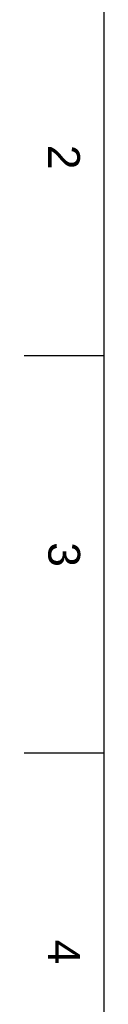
# Model space of a CAD drawing. Header units: millimetres. Extents: x 1674 to 2094, y -116 to 478.
# Tile 7 of 18: x 1674 to 1688, y 207 to 383. Entities that reach past the tile are written whole.
import ezdxf

# ---------------------------------------------------------------- set-up
doc = ezdxf.new("R2010")
doc.units = ezdxf.units.MM
doc.header["$LTSCALE"] = 0.1
doc.styles.get("Standard").update_dxf_attribs({"font": 'arial_0.ttf'})

msp = doc.modelspace()

# ---------------------------------------------------------------- linework, layer by layer
for p, q in [((1688.3168, 464.2227), (1688.3168, -101.4339)), ((1688.3168, 322.8085), (1674.1754, 322.8085)), ((1688.3168, 252.1015), (1674.1754, 252.1015))]:
    msp.add_line(p, q)
for p in [(1688.3168, 322.8085), (1688.3168, 252.1015)]:
    msp.add_point(p)

# ---------------------------------------------------------------- texts
at = {"char_height": 5.6566, "attachment_point": 5, "rotation": 270}
for s, insert in [('2', (1681.2461, 358.1621)), ('3', (1681.2461, 287.455)), ('4', (1681.2461, 216.7479))]:
    msp.add_mtext_dynamic_manual_height_columns(s, width=50, gutter_width=12.5, heights=[0], dxfattribs=dict(at, insert=insert))

doc.saveas('drawing.dxf')
